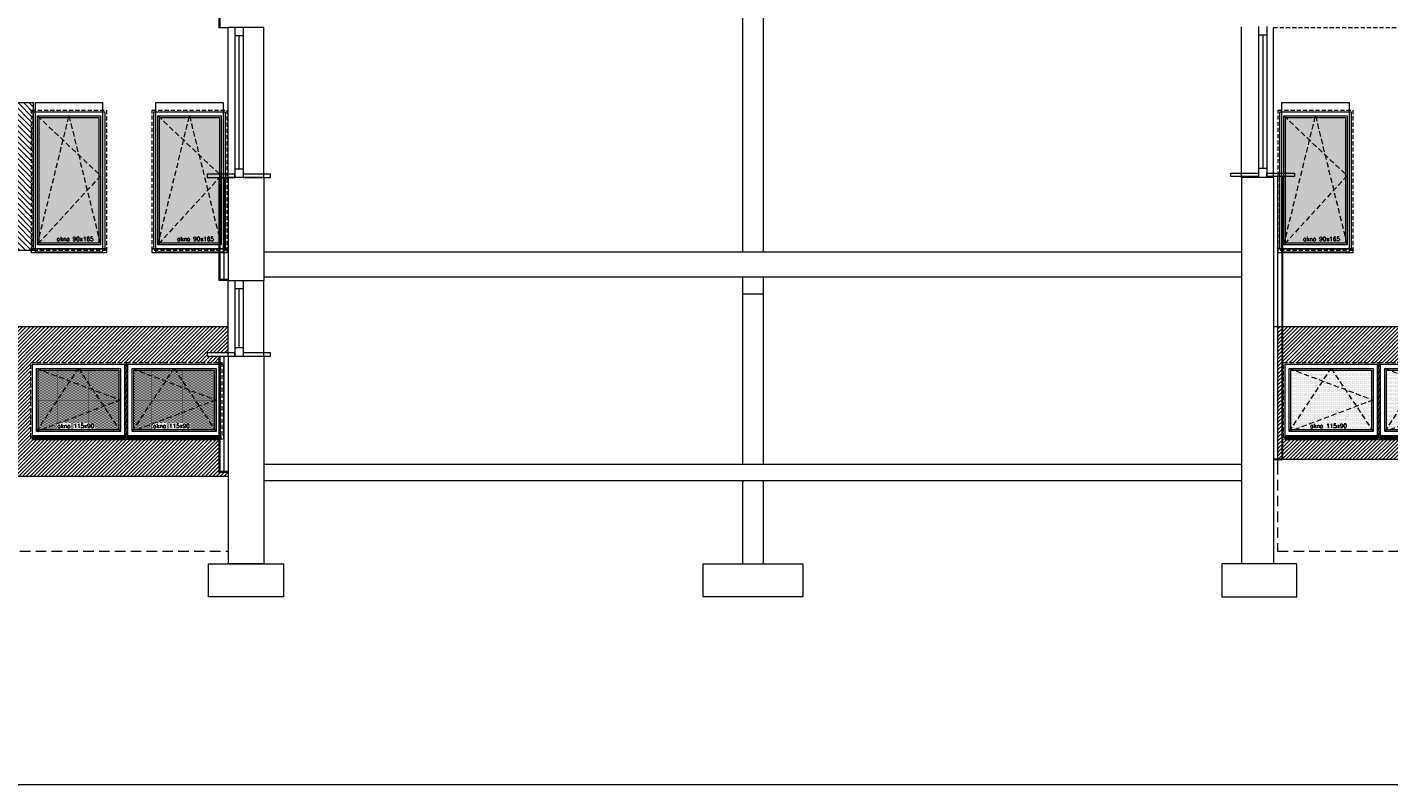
# Model space of a CAD drawing. Header units: millimetres. Extents: x -82287 to 177822, y -399756 to 0.
# Tile 26 of 228: x 56563 to 58201, y -238812 to -237901. Entities that reach past the tile are written whole.
import ezdxf
from ezdxf.enums import TextEntityAlignment as Align

# ---------------------------------------------------------------- set-up
doc = ezdxf.new("R2010")
doc.units = ezdxf.units.MM
doc.header["$MEASUREMENT"] = 0
for name, pattern in [('SUŁOSZOWA - PB 21 03$0$CACHE', [9.525, 6.35, -3.175]), ('SUŁOSZOWA - PB 21 03$0$CARKOVANA', [7.5, 5, -2.5]), ('SUŁOSZOWA - PB 21 03$0$HIDDEN', [9.525, 6.35, -3.175])]:
    doc.linetypes.add(name, pattern=pattern)
doc.layers.add('FL_XREF', color=252, linetype='Continuous')
for name, color, linetype, lineweight in [('SUŁOSZOWA - PB 21 03$0$! opisy okien elewacja', 251, 'Continuous', 0), ('SUŁOSZOWA - PB 21 03$0$!! 0_ Istn-okna', 251, 'Continuous', 0), ('SUŁOSZOWA - PB 21 03$0$!! 0_ Istn-sciany', 251, 'Continuous', 0), ('SUŁOSZOWA - PB 21 03$0$!! 0_ WIDOK ELEWACJA', 251, 'Continuous', 0), ('SUŁOSZOWA - PB 21 03$0$!! 0_Istn-cienka', 251, 'Continuous', 0), ('SUŁOSZOWA - PB 21 03$0$!! 0_Opis_pom', 251, 'Continuous', 0), ('SUŁOSZOWA - PB 21 03$0$!! 1_ tynk zewn  - nowy', 251, 'Continuous', 0), ('SUŁOSZOWA - PB 21 03$0$!! 1_ELEWACJA KOLOR', 251, 'Continuous', 0), ('SUŁOSZOWA - PB 21 03$0$!! 1_Hatch dach', 251, 'Continuous', 0), ('SUŁOSZOWA - PB 21 03$0$!! 1_OPIS POM NOWE', 251, 'Continuous', 0), ('SUŁOSZOWA - PB 21 03$0$!! 1_Wyburzenia', 251, 'SUŁOSZOWA - PB 21 03$0$CARKOVANA', 0), ('SUŁOSZOWA - PB 21 03$0$!! 2_ remont Ocieplenie', 251, 'SUŁOSZOWA - PB 21 03$0$ZIGZAG', 0), ('SUŁOSZOWA - PB 21 03$0$!! 2_ELEWACJA COKÓŁ', 251, 'Continuous', 0), ('SUŁOSZOWA - PB 21 03$0$!! 2_NOWE OKNA WIDOk - remont', 251, 'Continuous', 0), ('SUŁOSZOWA - PB 21 03$0$!! 2_TYNK OBRYS', 251, 'Continuous', 0)]:
    doc.layers.add(name, color=color, linetype=linetype, lineweight=lineweight)
doc.styles.add('SUŁOSZOWA - PB 21 03$0$ARIAL', font='tahoma.ttf')
doc.styles.add('SUŁOSZOWA - PB 21 03$0$TXT', font='simplex.shx')
doc.linetypes.add('SUŁOSZOWA - PB 21 03$0$ZIGZAG', pattern='A,0.00254,-5.08,[131,ltypeshp.shx,S=5.08,R=0,X=-5.08,Y=0],-10.16,[131,ltypeshp.shx,S=5.08,R=180,X=5.08,Y=0],-5.08', length=20.32254)
pattern_1 = [(45, (-4038.4983, -36130.5186), (-2.24506403, 2.24506403), [])]

# ---------------------------------------------------------------- blocks, each defined once
blk = doc.blocks.new('SUŁOSZOWA - PB 21 03$0$okno 90x180')
at = {"layer": 'SUŁOSZOWA - PB 21 03$0$!! 1_Hatch dach', "true_color": 0x575757}
h = blk.add_hatch(dxfattribs=at)
h.set_pattern_fill('DOTS', color=251)
h.set_pattern_definition([(0, (-9632.3096, -11392.1331), (0.79375, 1.5875), [0, -1.5875])])
h.paths.add_polyline_path([(9, -20), (81, -20), (81, -171), (9, -171)])
at = {"layer": 'SUŁOSZOWA - PB 21 03$0$!! 0_ Istn-okna', "linetype": 'SUŁOSZOWA - PB 21 03$0$CARKOVANA', "lineweight": 5}
blk.add_lwpolyline([(0, -11), (90, -11), (90, -180), (0, -180)], close=True, dxfattribs=at)
at = {"layer": 'SUŁOSZOWA - PB 21 03$0$!! 0_ Istn-okna'}
for points in [[(2, -13), (88, -13), (88, -178), (2, -178)], [(7, -18), (83, -18), (83, -173), (7, -173)], [(9, -20), (81, -20), (81, -171), (9, -171)], [(0, -178), (90, -178), (90, -183), (0, -183)]]:
    blk.add_lwpolyline(points, close=True, dxfattribs=at)
at = {"layer": 'SUŁOSZOWA - PB 21 03$0$!! 1_Hatch dach', "color": 251, "linetype": 'SUŁOSZOWA - PB 21 03$0$CACHE', "true_color": 0x575757}
for points in [[(7, -173), (45, -18), (83, -173)], [(7, -18), (83, -90), (7, -173)]]:
    blk.add_lwpolyline(points, dxfattribs=at)
at = {"insert": (30.1, -163.6), "char_height": 5, "attachment_point": 1, "style": 'SUŁOSZOWA - PB 21 03$0$TXT'}
blk.add_mtext_dynamic_manual_height_columns('okno 90x165', width=52.63, gutter_width=75, heights=[0], dxfattribs=at)
blk = doc.blocks.new('SUŁOSZOWA - PB 21 03$0$okno 115x115')
at = {"layer": 'SUŁOSZOWA - PB 21 03$0$!! 1_Hatch dach', "true_color": 0x575757}
h = blk.add_hatch(dxfattribs=at)
h.set_pattern_fill('DOTS', color=251, angle=360)
h.set_pattern_definition([(360, (-21873.4686, 1906.5186), (0.79375, 1.5875), [0, -1.5875])])
h.paths.add_polyline_path([(-12257.2, 13266.7), (-12160.2, 13266.7), (-12160.2, 13194.7), (-12257.2, 13194.7)])
h = blk.add_hatch(dxfattribs=at)
h.set_pattern_fill('ANSI31', color=251, scale=0.2, angle=360)
h.set_pattern_definition([(45, (0, 0), (-0.449012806, 0.449012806), [])])
h.paths.add_polyline_path([(-12264.2, 13187.7), (-12153.2, 13187.7), (-12153.2, 13182.7), (-12264.2, 13182.7)])
at = {"layer": 'SUŁOSZOWA - PB 21 03$0$!! 0_ Istn-okna', "linetype": 'SUŁOSZOWA - PB 21 03$0$CARKOVANA', "lineweight": 5}
blk.add_lwpolyline([(-12266.2, 13275.7), (-12151.2, 13275.7), (-12151.2, 13185.7), (-12266.2, 13185.7)], close=True, dxfattribs=at)
at = {"layer": 'SUŁOSZOWA - PB 21 03$0$!! 0_ Istn-okna'}
for points in [[(-12264.2, 13273.7), (-12153.2, 13273.7), (-12153.2, 13187.7), (-12264.2, 13187.7)], [(-12259.2, 13268.7), (-12158.2, 13268.7), (-12158.2, 13192.7), (-12259.2, 13192.7)], [(-12257.2, 13266.7), (-12160.2, 13266.7), (-12160.2, 13194.7), (-12257.2, 13194.7)], [(-12264.2, 13187.7), (-12153.2, 13187.7), (-12153.2, 13182.7), (-12264.2, 13182.7)]]:
    blk.add_lwpolyline(points, close=True, dxfattribs=at)
at = {"layer": 'SUŁOSZOWA - PB 21 03$0$!! 1_Hatch dach', "color": 251, "linetype": 'SUŁOSZOWA - PB 21 03$0$CACHE', "true_color": 0x575757}
for points in [[(-12259.2, 13192.7), (-12208.7, 13268.7), (-12158.2, 13192.7)], [(-12259.2, 13268.7), (-12158.2, 13230.7), (-12259.2, 13192.7)]]:
    blk.add_lwpolyline(points, dxfattribs=at)
at = {"insert": (-12234.1, 13202.1), "char_height": 5, "attachment_point": 1, "style": 'SUŁOSZOWA - PB 21 03$0$TXT'}
blk.add_mtext_dynamic_manual_height_columns('okno 115x90', width=52.63, gutter_width=75, heights=[0], dxfattribs=at)
blk = doc.blocks.new('SUŁOSZOWA - PB 21 03')
at = {"layer": 'SUŁOSZOWA - PB 21 03$0$!! 1_ELEWACJA KOLOR', "true_color": 0xa78758}
h = blk.add_hatch(dxfattribs=at)
h.set_pattern_fill('ANSI31', color=45, scale=1.5, angle=-90)
h.set_pattern_definition([(315, (5069.515, -450), (3.36759605, 3.36759605), [])])
h.paths.add_polyline_path([(56438.56903, -238044.26576), (56507.56903, -238044.26576), (56507.56903, -238222.26576), (56438.56903, -238222.26576)])
at = {"layer": 'SUŁOSZOWA - PB 21 03$0$!! 2_ELEWACJA COKÓŁ'}
h = blk.add_hatch(dxfattribs=at)
h.set_pattern_fill('ANSI31', color=250)
h.set_pattern_definition(pattern_1)
h.paths.add_polyline_path([(56742.06903, -238314.26576), (54963.06903, -238314.26576), (54963.06903, -238494.26576), (56742.06903, -238494.26576), (56742.06903, -238489.26576), (56731.06903, -238489.26576), (56731.06903, -238449.26576), (56504.57562, -238449.26576), (56504.57562, -238357.26576), (56619.57562, -238357.26576), (56731.06903, -238357.26576), (56731.06903, -238349.26576), (56716.92188, -238349.26576), (56716.92188, -238345.35054), (56742.06903, -238345.35054)])
h.paths.add_polyline_path([(55719.57562, -238357.26576), (55836.57562, -238357.26576), (55836.57562, -238449.26576), (55604.57562, -238449.26576), (55604.57562, -238357.26576)], flags=16)
h.paths.add_polyline_path([(55717.57562, -238359.26576), (55717.57562, -238445.26576), (55606.57562, -238445.26576), (55606.57562, -238359.26576)], flags=0)
h.paths.add_polyline_path([(55712.57562, -238364.26576), (55712.57562, -238440.26576), (55611.57562, -238440.26576), (55611.57562, -238364.26576)], flags=0)
h.paths.add_polyline_path([(55662.07562, -238364.26576), (55663.40457, -238366.26576), (55710.57562, -238366.26576), (55710.57562, -238401.51328), (55712.57562, -238402.26576), (55710.57562, -238403.01823), (55710.57562, -238437.25586), (55711.24668, -238438.26576), (55616.89141, -238438.26576), (55611.57562, -238440.26576), (55613.57562, -238437.25586), (55613.57562, -238365.01823), (55616.89141, -238366.26576), (55660.74668, -238366.26576)], flags=0)
h.paths.add_polyline_path([(55721.57562, -238359.26576), (55832.57562, -238359.26576), (55832.57562, -238445.26576), (55721.57562, -238445.26576)], flags=0)
h.paths.add_polyline_path([(55726.57562, -238364.26576), (55827.57562, -238364.26576), (55827.57562, -238440.26576), (55726.57562, -238440.26576)], flags=0)
h.paths.add_polyline_path([(55731.89141, -238366.26576), (55775.74668, -238366.26576), (55777.07562, -238364.26576), (55778.40457, -238366.26576), (55825.57562, -238366.26576), (55825.57562, -238401.51328), (55827.57562, -238402.26576), (55825.57562, -238403.01823), (55825.57562, -238437.25586), (55826.24668, -238438.26576), (55731.89141, -238438.26576), (55726.57562, -238440.26576), (55728.57562, -238437.25586), (55728.57562, -238365.01823)], flags=0)
h.paths.add_polyline_path([(55536.57562, -238449.26576), (55304.57562, -238449.26576), (55304.57562, -238357.26576), (55419.57562, -238357.26576), (55536.57562, -238357.26576)], flags=16)
h.paths.add_polyline_path([(55532.57562, -238359.26576), (55532.57562, -238445.26576), (55421.57562, -238445.26576), (55421.57562, -238359.26576)], flags=0)
h.paths.add_polyline_path([(55527.57562, -238364.26576), (55527.57562, -238440.26576), (55426.57562, -238440.26576), (55426.57562, -238364.26576)], flags=0)
h.paths.add_polyline_path([(55525.57562, -238366.26576), (55525.57562, -238401.51328), (55527.57562, -238402.26576), (55525.57562, -238403.01823), (55525.57562, -238437.25586), (55526.24668, -238438.26576), (55431.89141, -238438.26576), (55426.57562, -238440.26576), (55428.57562, -238437.25586), (55428.57562, -238365.01823), (55431.89141, -238366.26576), (55475.74668, -238366.26576), (55477.07562, -238364.26576), (55478.40457, -238366.26576)], flags=0)
h.paths.add_polyline_path([(55417.57562, -238359.26576), (55417.57562, -238445.26576), (55306.57562, -238445.26576), (55306.57562, -238359.26576)], flags=0)
h.paths.add_polyline_path([(55412.57562, -238364.26576), (55412.57562, -238440.26576), (55311.57562, -238440.26576), (55311.57562, -238364.26576)], flags=0)
h.paths.add_polyline_path([(55904.57562, -238357.26576), (56019.57562, -238357.26576), (56136.57562, -238357.26576), (56136.57562, -238449.26576), (55904.57562, -238449.26576)], flags=16)
h.paths.add_polyline_path([(55410.57562, -238366.26576), (55410.57562, -238401.51328), (55412.57562, -238402.26576), (55410.57562, -238403.01823), (55410.57562, -238437.25586), (55411.24668, -238438.26576), (55316.89141, -238438.26576), (55311.57562, -238440.26576), (55313.57562, -238437.25586), (55313.57562, -238365.01823), (55316.89141, -238366.26576), (55360.74668, -238366.26576), (55362.07562, -238364.26576), (55363.40457, -238366.26576)], flags=0)
h.paths.add_polyline_path([(55906.57562, -238359.26576), (56017.57562, -238359.26576), (56017.57562, -238445.26576), (55906.57562, -238445.26576)], flags=0)
h.paths.add_polyline_path([(55911.57562, -238364.26576), (56012.57562, -238364.26576), (56012.57562, -238440.26576), (55911.57562, -238440.26576)], flags=0)
h.paths.add_polyline_path([(55913.57562, -238365.01823), (55916.89141, -238366.26576), (55960.74668, -238366.26576), (55962.07562, -238364.26576), (55963.40457, -238366.26576), (56010.57562, -238366.26576), (56010.57562, -238401.51328), (56012.57562, -238402.26576), (56010.57562, -238403.01823), (56010.57562, -238437.25586), (56011.24668, -238438.26576), (55916.89141, -238438.26576), (55911.57562, -238440.26576), (55913.57562, -238437.25586)], flags=0)
h.paths.add_polyline_path([(56021.57562, -238359.26576), (56132.57562, -238359.26576), (56132.57562, -238445.26576), (56021.57562, -238445.26576)], flags=0)
h.paths.add_polyline_path([(56026.57562, -238364.26576), (56127.57562, -238364.26576), (56127.57562, -238440.26576), (56026.57562, -238440.26576)], flags=0)
h.paths.add_polyline_path([(56028.57562, -238365.01823), (56031.89141, -238366.26576), (56075.74668, -238366.26576), (56077.07562, -238364.26576), (56078.40457, -238366.26576), (56125.57562, -238366.26576), (56125.57562, -238401.51328), (56127.57562, -238402.26576), (56125.57562, -238403.01823), (56125.57562, -238437.25586), (56126.24668, -238438.26576), (56031.89141, -238438.26576), (56026.57562, -238440.26576), (56028.57562, -238437.25586)], flags=0)
h.paths.add_polyline_path([(55236.57562, -238449.26576), (55004.57562, -238449.26576), (55004.57562, -238357.26576), (55119.57562, -238357.26576), (55236.57562, -238357.26576)], flags=16)
h.paths.add_polyline_path([(55232.57562, -238359.26576), (55232.57562, -238445.26576), (55121.57562, -238445.26576), (55121.57562, -238359.26576)], flags=0)
h.paths.add_polyline_path([(55227.57562, -238364.26576), (55227.57562, -238440.26576), (55126.57562, -238440.26576), (55126.57562, -238364.26576)], flags=0)
h.paths.add_polyline_path([(55225.57562, -238366.26576), (55225.57562, -238401.51328), (55227.57562, -238402.26576), (55225.57562, -238403.01823), (55225.57562, -238437.25586), (55226.24668, -238438.26576), (55131.89141, -238438.26576), (55126.57562, -238440.26576), (55128.57562, -238437.25586), (55128.57562, -238365.01823), (55131.89141, -238366.26576), (55175.74668, -238366.26576), (55177.07562, -238364.26576), (55178.40457, -238366.26576)], flags=0)
h.paths.add_polyline_path([(55117.57562, -238359.26576), (55117.57562, -238445.26576), (55006.57562, -238445.26576), (55006.57562, -238359.26576)], flags=0)
h.paths.add_polyline_path([(55112.57562, -238364.26576), (55112.57562, -238440.26576), (55011.57562, -238440.26576), (55011.57562, -238364.26576)], flags=0)
h.paths.add_polyline_path([(56204.57562, -238357.26576), (56319.57562, -238357.26576), (56436.57562, -238357.26576), (56436.57562, -238449.26576), (56204.57562, -238449.26576)], flags=16)
h.paths.add_polyline_path([(55110.57562, -238366.26576), (55110.57562, -238401.51328), (55112.57562, -238402.26576), (55110.57562, -238403.01823), (55110.57562, -238437.25586), (55111.24668, -238438.26576), (55016.89141, -238438.26576), (55011.57562, -238440.26576), (55013.57562, -238437.25586), (55013.57562, -238365.01823), (55016.89141, -238366.26576), (55060.74668, -238366.26576), (55062.07562, -238364.26576), (55063.40457, -238366.26576)], flags=0)
h.paths.add_polyline_path([(56206.57562, -238359.26576), (56317.57562, -238359.26576), (56317.57562, -238445.26576), (56206.57562, -238445.26576)], flags=0)
h.paths.add_polyline_path([(56211.57562, -238364.26576), (56312.57562, -238364.26576), (56312.57562, -238440.26576), (56211.57562, -238440.26576)], flags=0)
h.paths.add_polyline_path([(56213.57562, -238365.01823), (56216.89141, -238366.26576), (56260.74668, -238366.26576), (56262.07562, -238364.26576), (56263.40457, -238366.26576), (56310.57562, -238366.26576), (56310.57562, -238401.51328), (56312.57562, -238402.26576), (56310.57562, -238403.01823), (56310.57562, -238437.25586), (56311.24668, -238438.26576), (56216.89141, -238438.26576), (56211.57562, -238440.26576), (56213.57562, -238437.25586)], flags=0)
h.paths.add_polyline_path([(56321.57562, -238359.26576), (56432.57562, -238359.26576), (56432.57562, -238445.26576), (56321.57562, -238445.26576)], flags=0)
h.paths.add_polyline_path([(56326.57562, -238364.26576), (56427.57562, -238364.26576), (56427.57562, -238440.26576), (56326.57562, -238440.26576)], flags=0)
h.paths.add_polyline_path([(56328.57562, -238365.01823), (56331.89141, -238366.26576), (56375.74668, -238366.26576), (56377.07562, -238364.26576), (56378.40457, -238366.26576), (56425.57562, -238366.26576), (56425.57562, -238401.51328), (56427.57562, -238402.26576), (56425.57562, -238403.01823), (56425.57562, -238437.25586), (56426.24668, -238438.26576), (56331.89141, -238438.26576), (56326.57562, -238440.26576), (56328.57562, -238437.25586)], flags=0)
h.paths.add_polyline_path([(56350.40337, -238437.10613), (56399.57004, -238437.10613), (56399.57004, -238429.60613), (56350.40337, -238429.60613)], flags=8)
h.paths.add_polyline_path([(56235.40337, -238437.10613), (56284.57004, -238437.10613), (56284.57004, -238429.60613), (56235.40337, -238429.60613)], flags=8)
h.paths.add_polyline_path([(56050.40337, -238437.10613), (56099.57004, -238437.10613), (56099.57004, -238429.60613), (56050.40337, -238429.60613)], flags=8)
h.paths.add_polyline_path([(55935.40337, -238437.10613), (55984.57004, -238437.10613), (55984.57004, -238429.60613), (55935.40337, -238429.60613)], flags=8)
h.paths.add_polyline_path([(55750.40337, -238437.10613), (55799.57004, -238437.10613), (55799.57004, -238429.60613), (55750.40337, -238429.60613)], flags=8)
h.paths.add_polyline_path([(55635.40337, -238437.10613), (55684.57004, -238437.10613), (55684.57004, -238429.60613), (55635.40337, -238429.60613)], flags=8)
h.paths.add_polyline_path([(55450.40337, -238437.10613), (55499.57004, -238437.10613), (55499.57004, -238429.60613), (55450.40337, -238429.60613)], flags=8)
h.paths.add_polyline_path([(55335.40337, -238437.10613), (55384.57004, -238437.10613), (55384.57004, -238429.60613), (55335.40337, -238429.60613)], flags=8)
h.paths.add_polyline_path([(55150.40337, -238437.10613), (55199.57004, -238437.10613), (55199.57004, -238429.60613), (55150.40337, -238429.60613)], flags=8)
h.paths.add_polyline_path([(55035.40337, -238437.10613), (55084.57004, -238437.10613), (55084.57004, -238429.60613), (55035.40337, -238429.60613)], flags=8)
h = blk.add_hatch(dxfattribs=at)
h.set_pattern_fill('ANSI31', color=250)
h.set_pattern_definition(pattern_1)
h.paths.add_polyline_path([(59805.06903, -238314.26576), (58005.06903, -238314.26576), (58005.06903, -238473.84785), (59805.06903, -238473.84785)])
h.paths.add_polyline_path([(59212.06903, -238357.26576), (59327.06903, -238357.26576), (59444.06903, -238357.26576), (59444.06903, -238449.26576), (59212.06903, -238449.26576)], flags=16)
h.paths.add_polyline_path([(59214.06903, -238359.26576), (59325.06903, -238359.26576), (59325.06903, -238445.26576), (59214.06903, -238445.26576)], flags=0)
h.paths.add_polyline_path([(59219.06903, -238364.26576), (59320.06903, -238364.26576), (59320.06903, -238440.26576), (59219.06903, -238440.26576)], flags=0)
h.paths.add_polyline_path([(59224.38482, -238366.26576), (59268.24008, -238366.26576), (59269.56903, -238364.26576), (59270.89798, -238366.26576), (59318.06903, -238366.26576), (59318.06903, -238401.51328), (59320.06903, -238402.26576), (59318.06903, -238403.01823), (59318.06903, -238437.25586), (59318.74008, -238438.26576), (59224.38482, -238438.26576), (59219.06903, -238440.26576), (59221.06903, -238437.25586), (59221.06903, -238365.01823)], flags=0)
h.paths.add_polyline_path([(59144.06903, -238449.26576), (58912.06903, -238449.26576), (58912.06903, -238357.26576), (59027.06903, -238357.26576), (59144.06903, -238357.26576)], flags=16)
h.paths.add_polyline_path([(59140.06903, -238359.26576), (59140.06903, -238445.26576), (59029.06903, -238445.26576), (59029.06903, -238359.26576)], flags=0)
h.paths.add_polyline_path([(59135.06903, -238364.26576), (59135.06903, -238440.26576), (59034.06903, -238440.26576), (59034.06903, -238364.26576)], flags=0)
h.paths.add_polyline_path([(59133.06903, -238366.26576), (59133.06903, -238401.51328), (59135.06903, -238402.26576), (59133.06903, -238403.01823), (59133.06903, -238437.25586), (59133.74008, -238438.26576), (59039.38482, -238438.26576), (59034.06903, -238440.26576), (59036.06903, -238437.25586), (59036.06903, -238365.01823), (59039.38482, -238366.26576), (59083.24008, -238366.26576), (59084.56903, -238364.26576), (59085.89798, -238366.26576)], flags=0)
h.paths.add_polyline_path([(59329.06903, -238359.26576), (59440.06903, -238359.26576), (59440.06903, -238445.26576), (59329.06903, -238445.26576)], flags=0)
h.paths.add_polyline_path([(59334.06903, -238364.26576), (59435.06903, -238364.26576), (59435.06903, -238440.26576), (59334.06903, -238440.26576)], flags=0)
h.paths.add_polyline_path([(59339.38482, -238366.26576), (59383.24008, -238366.26576), (59384.56903, -238364.26576), (59385.89798, -238366.26576), (59433.06903, -238366.26576), (59433.06903, -238401.51328), (59435.06903, -238402.26576), (59433.06903, -238403.01823), (59433.06903, -238437.25586), (59433.74008, -238438.26576), (59339.38482, -238438.26576), (59334.06903, -238440.26576), (59336.06903, -238437.25586), (59336.06903, -238365.01823)], flags=0)
h.paths.add_polyline_path([(59025.06903, -238359.26576), (59025.06903, -238445.26576), (58914.06903, -238445.26576), (58914.06903, -238359.26576)], flags=0)
h.paths.add_polyline_path([(59020.06903, -238364.26576), (59020.06903, -238440.26576), (58919.06903, -238440.26576), (58919.06903, -238364.26576)], flags=0)
h.paths.add_polyline_path([(59018.06903, -238366.26576), (59018.06903, -238401.51328), (59020.06903, -238402.26576), (59018.06903, -238403.01823), (59018.06903, -238437.25586), (59018.74008, -238438.26576), (58924.38482, -238438.26576), (58919.06903, -238440.26576), (58921.06903, -238437.25586), (58921.06903, -238365.01823), (58924.38482, -238366.26576), (58968.24008, -238366.26576), (58969.56903, -238364.26576), (58970.89798, -238366.26576)], flags=0)
h.paths.add_polyline_path([(59512.06903, -238357.26576), (59627.06903, -238357.26576), (59744.06903, -238357.26576), (59744.06903, -238449.26576), (59512.06903, -238449.26576)], flags=16)
h.paths.add_polyline_path([(59514.06903, -238359.26576), (59625.06903, -238359.26576), (59625.06903, -238445.26576), (59514.06903, -238445.26576)], flags=0)
h.paths.add_polyline_path([(59519.06903, -238364.26576), (59620.06903, -238364.26576), (59620.06903, -238440.26576), (59519.06903, -238440.26576)], flags=0)
h.paths.add_polyline_path([(59521.06903, -238365.01823), (59524.38482, -238366.26576), (59568.24008, -238366.26576), (59569.56903, -238364.26576), (59570.89798, -238366.26576), (59618.06903, -238366.26576), (59618.06903, -238401.51328), (59620.06903, -238402.26576), (59618.06903, -238403.01823), (59618.06903, -238437.25586), (59618.74008, -238438.26576), (59524.38482, -238438.26576), (59519.06903, -238440.26576), (59521.06903, -238437.25586)], flags=0)
h.paths.add_polyline_path([(58844.06903, -238449.26576), (58612.06903, -238449.26576), (58612.06903, -238357.26576), (58727.06903, -238357.26576), (58844.06903, -238357.26576)], flags=16)
h.paths.add_polyline_path([(58840.06903, -238359.26576), (58840.06903, -238445.26576), (58729.06903, -238445.26576), (58729.06903, -238359.26576)], flags=0)
h.paths.add_polyline_path([(58835.06903, -238364.26576), (58835.06903, -238440.26576), (58734.06903, -238440.26576), (58734.06903, -238364.26576)], flags=0)
h.paths.add_polyline_path([(58833.06903, -238366.26576), (58833.06903, -238401.51328), (58835.06903, -238402.26576), (58833.06903, -238403.01823), (58833.06903, -238437.25586), (58833.74008, -238438.26576), (58739.38482, -238438.26576), (58734.06903, -238440.26576), (58736.06903, -238437.25586), (58736.06903, -238365.01823), (58739.38482, -238366.26576), (58783.24008, -238366.26576), (58784.56903, -238364.26576), (58785.89798, -238366.26576)], flags=0)
h.paths.add_polyline_path([(59629.06903, -238359.26576), (59740.06903, -238359.26576), (59740.06903, -238445.26576), (59629.06903, -238445.26576)], flags=0)
h.paths.add_polyline_path([(59634.06903, -238364.26576), (59735.06903, -238364.26576), (59735.06903, -238440.26576), (59634.06903, -238440.26576)], flags=0)
h.paths.add_polyline_path([(59636.06903, -238365.01823), (59639.38482, -238366.26576), (59683.24008, -238366.26576), (59684.56903, -238364.26576), (59685.89798, -238366.26576), (59733.06903, -238366.26576), (59733.06903, -238401.51328), (59735.06903, -238402.26576), (59733.06903, -238403.01823), (59733.06903, -238437.25586), (59733.74008, -238438.26576), (59639.38482, -238438.26576), (59634.06903, -238440.26576), (59636.06903, -238437.25586)], flags=0)
h.paths.add_polyline_path([(58725.06903, -238359.26576), (58725.06903, -238445.26576), (58614.06903, -238445.26576), (58614.06903, -238359.26576)], flags=0)
h.paths.add_polyline_path([(58720.06903, -238364.26576), (58720.06903, -238440.26576), (58619.06903, -238440.26576), (58619.06903, -238364.26576)], flags=0)
h.paths.add_polyline_path([(58718.06903, -238366.26576), (58718.06903, -238401.51328), (58720.06903, -238402.26576), (58718.06903, -238403.01823), (58718.06903, -238437.25586), (58718.74008, -238438.26576), (58624.38482, -238438.26576), (58619.06903, -238440.26576), (58621.06903, -238437.25586), (58621.06903, -238365.01823), (58624.38482, -238366.26576), (58668.24008, -238366.26576), (58669.56903, -238364.26576), (58670.89798, -238366.26576)], flags=0)
h.paths.add_polyline_path([(58544.06903, -238449.26576), (58312.06903, -238449.26576), (58312.06903, -238357.26576), (58427.06903, -238357.26576), (58544.06903, -238357.26576)], flags=16)
h.paths.add_polyline_path([(58540.06903, -238359.26576), (58540.06903, -238445.26576), (58429.06903, -238445.26576), (58429.06903, -238359.26576)], flags=0)
h.paths.add_polyline_path([(58535.06903, -238364.26576), (58535.06903, -238440.26576), (58434.06903, -238440.26576), (58434.06903, -238364.26576)], flags=0)
h.paths.add_polyline_path([(58533.06903, -238366.26576), (58533.06903, -238401.51328), (58535.06903, -238402.26576), (58533.06903, -238403.01823), (58533.06903, -238437.25586), (58533.74008, -238438.26576), (58439.38482, -238438.26576), (58434.06903, -238440.26576), (58436.06903, -238437.25586), (58436.06903, -238365.01823), (58439.38482, -238366.26576), (58483.24008, -238366.26576), (58484.56903, -238364.26576), (58485.89798, -238366.26576)], flags=0)
h.paths.add_polyline_path([(58425.06903, -238359.26576), (58425.06903, -238445.26576), (58314.06903, -238445.26576), (58314.06903, -238359.26576)], flags=0)
h.paths.add_polyline_path([(58420.06903, -238364.26576), (58420.06903, -238440.26576), (58319.06903, -238440.26576), (58319.06903, -238364.26576)], flags=0)
h.paths.add_polyline_path([(58420.06903, -238402.26576), (58418.06903, -238403.01823), (58418.06903, -238437.25586), (58418.74008, -238438.26576), (58324.38482, -238438.26576), (58319.06903, -238440.26576), (58321.06903, -238437.25586), (58321.06903, -238365.01823), (58324.38482, -238366.26576), (58368.24008, -238366.26576), (58369.56903, -238364.26576), (58370.89798, -238366.26576), (58418.06903, -238366.26576), (58418.06903, -238401.51328)], flags=0)
h.paths.add_polyline_path([(58244.06903, -238449.26576), (58012.06903, -238449.26576), (58012.06903, -238357.26576), (58127.06903, -238357.26576), (58244.06903, -238357.26576)], flags=16)
h.paths.add_polyline_path([(58240.06903, -238359.26576), (58240.06903, -238445.26576), (58129.06903, -238445.26576), (58129.06903, -238359.26576)], flags=0)
h.paths.add_polyline_path([(58235.06903, -238364.26576), (58235.06903, -238440.26576), (58134.06903, -238440.26576), (58134.06903, -238364.26576)], flags=0)
h.paths.add_polyline_path([(58235.06903, -238402.26576), (58233.06903, -238403.01823), (58233.06903, -238437.25586), (58233.74008, -238438.26576), (58139.38482, -238438.26576), (58134.06903, -238440.26576), (58136.06903, -238437.25586), (58136.06903, -238365.01823), (58139.38482, -238366.26576), (58183.24008, -238366.26576), (58184.56903, -238364.26576), (58185.89798, -238366.26576), (58233.06903, -238366.26576), (58233.06903, -238401.51328)], flags=0)
h.paths.add_polyline_path([(58125.06903, -238359.26576), (58125.06903, -238445.26576), (58014.06903, -238445.26576), (58014.06903, -238359.26576)], flags=0)
h.paths.add_polyline_path([(58120.06903, -238364.26576), (58120.06903, -238440.26576), (58019.06903, -238440.26576), (58019.06903, -238364.26576)], flags=0)
h.paths.add_polyline_path([(58120.06903, -238402.26576), (58118.06903, -238403.01823), (58118.06903, -238437.25586), (58118.74008, -238438.26576), (58024.38482, -238438.26576), (58019.06903, -238440.26576), (58021.06903, -238437.25586), (58021.06903, -238365.01823), (58024.38482, -238366.26576), (58068.24008, -238366.26576), (58069.56903, -238364.26576), (58070.89798, -238366.26576), (58118.06903, -238366.26576), (58118.06903, -238401.51328)], flags=0)
h.paths.add_polyline_path([(59657.89678, -238437.10613), (59707.06345, -238437.10613), (59707.06345, -238429.60613), (59657.89678, -238429.60613)], flags=8)
h.paths.add_polyline_path([(59542.89678, -238437.10613), (59592.06345, -238437.10613), (59592.06345, -238429.60613), (59542.89678, -238429.60613)], flags=8)
h.paths.add_polyline_path([(59357.89678, -238437.10613), (59407.06345, -238437.10613), (59407.06345, -238429.60613), (59357.89678, -238429.60613)], flags=8)
h.paths.add_polyline_path([(59242.89678, -238437.10613), (59292.06345, -238437.10613), (59292.06345, -238429.60613), (59242.89678, -238429.60613)], flags=8)
h.paths.add_polyline_path([(59057.89678, -238437.10613), (59107.06345, -238437.10613), (59107.06345, -238429.60613), (59057.89678, -238429.60613)], flags=8)
h.paths.add_polyline_path([(58942.89678, -238437.10613), (58992.06345, -238437.10613), (58992.06345, -238429.60613), (58942.89678, -238429.60613)], flags=8)
h.paths.add_polyline_path([(58757.89678, -238437.10613), (58807.06345, -238437.10613), (58807.06345, -238429.60613), (58757.89678, -238429.60613)], flags=8)
h.paths.add_polyline_path([(58642.89678, -238437.10613), (58692.06345, -238437.10613), (58692.06345, -238429.60613), (58642.89678, -238429.60613)], flags=8)
h.paths.add_polyline_path([(58457.89678, -238437.10613), (58507.06345, -238437.10613), (58507.06345, -238429.60613), (58457.89678, -238429.60613)], flags=8)
h.paths.add_polyline_path([(58342.89678, -238437.10613), (58392.06345, -238437.10613), (58392.06345, -238429.60613), (58342.89678, -238429.60613)], flags=8)
h.paths.add_polyline_path([(58157.89678, -238437.10613), (58207.06345, -238437.10613), (58207.06345, -238429.60613), (58157.89678, -238429.60613)], flags=8)
h.paths.add_polyline_path([(58042.89678, -238437.10613), (58092.06345, -238437.10613), (58092.06345, -238429.60613), (58042.89678, -238429.60613)], flags=8)
at = {"layer": 'SUŁOSZOWA - PB 21 03$0$! opisy okien elewacja'}
blk.add_lwpolyline([(53420.42771, -236737.82104), (60543.65378, -236737.82104), (60543.65378, -238865.24478), (53420.42771, -238865.24478)], close=True, dxfattribs=at)
at = {"layer": 'SUŁOSZOWA - PB 21 03$0$!! 0_ Istn-okna'}
for points in [[(56750.06903, -237953.88855), (56750.06903, -238134.26576)], [(56760.06903, -237953.88855), (56760.06903, -238134.26576)], [(57982.06903, -237952.88855), (57982.06903, -238133.26576)], [(57992.06903, -237952.88855), (57992.06903, -238133.26576)], [(56760.06903, -237963.88855), (56750.06903, -237963.88855)], [(56755.06903, -237963.88855), (56755.06903, -238124.26576)], [(57982.06903, -237962.88855), (57992.06903, -237962.88855)], [(57987.06903, -237962.88855), (57987.06903, -238123.26576)], [(56760.06903, -238124.26576), (56750.06903, -238124.26576)], [(57982.06903, -238123.26576), (57992.06903, -238123.26576)], [(56750.06903, -238258.26576), (56750.06903, -238349.26576)], [(56760.06903, -238268.26576), (56750.06903, -238268.26576)], [(56755.06903, -238268.26576), (56755.06903, -238339.26576)], [(56760.06903, -238258.26576), (56760.06903, -238349.26576)], [(56760.06903, -238339.26576), (56750.06903, -238339.26576)]]:
    blk.add_lwpolyline(points, dxfattribs=at)
for points in [[(56716.92188, -238134.26576), (56750.06903, -238134.26576), (56750.06903, -238130.35054), (56716.92188, -238130.35054)], [(56760.06903, -238134.26576), (56793.21618, -238134.26576), (56793.21618, -238130.35054), (56760.06903, -238130.35054)], [(57982.06903, -238133.26576), (57948.92188, -238133.26576), (57948.92188, -238129.35054), (57982.06903, -238129.35054)], [(58025.21618, -238133.26576), (57992.06903, -238133.26576), (57992.06903, -238129.35054), (58025.21618, -238129.35054)], [(56716.92188, -238349.26576), (56750.06903, -238349.26576), (56750.06903, -238345.35054), (56716.92188, -238345.35054)], [(56760.06903, -238349.26576), (56793.21618, -238349.26576), (56793.21618, -238345.35054), (56760.06903, -238345.35054)]]:
    blk.add_lwpolyline(points, close=True, dxfattribs=at)
at = {"layer": 'SUŁOSZOWA - PB 21 03$0$!! 0_ Istn-sciany'}
for points in [[(57361.06903, -237894.26576), (57361.06903, -238224.26576)], [(57386.06903, -237894.26576), (57386.06903, -238224.26576)], [(56785.06903, -237953.88855), (56742.06903, -237953.88855)], [(56742.06903, -238134.26576), (56742.06903, -238258.26576)], [(56785.06903, -238134.26576), (56742.06903, -238134.26576)], [(56785.06903, -238134.26576), (56742.06903, -238134.26576)], [(56785.06903, -238134.26576), (56785.06903, -238258.26576)], [(57961.56903, -238134.26576), (57961.56903, -238599.26576)], [(58000.06903, -238134.26576), (57961.56903, -238134.26576)], [(58000.06903, -238134.26576), (58000.06903, -238599.26576)], [(57961.56903, -238224.26576), (56786.06903, -238224.26576)], [(56742.06903, -238258.26576), (56785.06903, -238258.26576)], [(57961.56903, -238254.26576), (56786.06903, -238254.26576)], [(57361.06903, -238254.26576), (57361.06903, -238274.26576)], [(57386.06903, -238254.26576), (57386.06903, -238274.26576)], [(57361.06903, -238274.26576), (57386.06903, -238274.26576)], [(56742.06903, -238349.26576), (56785.06903, -238349.26576)], [(56742.06903, -238349.26576), (56742.06903, -238599.26576)], [(56742.06903, -238349.26576), (56785.06903, -238349.26576)], [(56785.06903, -238349.26576), (56785.06903, -238599.26576)], [(56785.06903, -238479.26576), (57961.56903, -238479.26576)], [(59954.93486, -238473.84785), (58000.06903, -238473.84785)], [(56742.06903, -238494.26576), (53667.06903, -238494.26576)], [(56785.06903, -238499.26576), (57961.56903, -238499.26576)], [(57361.06903, -238499.26576), (57361.06903, -238599.26576)], [(57386.06903, -238499.26576), (57386.06903, -238599.26576)], [(56785.06903, -238599.26576), (56742.06903, -238599.26576)], [(57361.06903, -238599.26576), (57386.06903, -238599.26576)]]:
    blk.add_lwpolyline(points, dxfattribs=at)
for points in [[(56718.56903, -238599.26576), (56808.56903, -238599.26576), (56808.56903, -238639.26576), (56718.56903, -238639.26576)], [(57313.56903, -238599.26576), (57433.56903, -238599.26576), (57433.56903, -238639.26576), (57313.56903, -238639.26576)], [(58028.06903, -238599.26576), (57938.06903, -238599.26576), (57938.06903, -238639.26576), (58028.06903, -238639.26576)]]:
    blk.add_lwpolyline(points, close=True, dxfattribs=at)
at = {"layer": 'SUŁOSZOWA - PB 21 03$0$!! 0_ WIDOK ELEWACJA'}
for points in [[(56742.06903, -238134.26576), (56742.06903, -237953.88855)], [(56785.06903, -238134.26576), (56785.06903, -237953.88855)], [(57961.56903, -238134.26576), (57961.56903, -237953.26576)], [(58000.06903, -238134.26576), (58000.06903, -237954.26576)], [(56742.06903, -238349.26576), (56742.06903, -238258.26576)], [(56785.06903, -238349.26576), (56785.06903, -238258.26576)], [(57361.06903, -238274.26576), (57361.06903, -238479.26576)], [(57386.06903, -238274.26576), (57386.06903, -238479.26576)], [(56742.06903, -238314.26576), (53667.06903, -238314.26576)], [(59810.06903, -238314.26576), (58000.06903, -238314.26576)], [(58005.06903, -238314.26576), (58005.06903, -238479.26576)]]:
    blk.add_lwpolyline(points, dxfattribs=at)
for points in [[(56510.06903, -238044.26576), (56591.06903, -238044.26576), (56591.06903, -238224.26576), (56510.06903, -238224.26576)], [(56655.06903, -238044.26576), (56736.06903, -238044.26576), (56736.06903, -238224.26576), (56655.06903, -238224.26576)], [(58010.06903, -238044.26576), (58091.06903, -238044.26576), (58091.06903, -238224.26576), (58010.06903, -238224.26576)], [(56736.57562, -238359.26576), (56736.57562, -238449.26576), (56506.57562, -238449.26576), (56506.57562, -238359.26576)], [(58244.06903, -238359.26576), (58244.06903, -238449.26576), (58014.06903, -238449.26576), (58014.06903, -238359.26576)]]:
    blk.add_lwpolyline(points, close=True, dxfattribs=at)
at = {"layer": 'SUŁOSZOWA - PB 21 03$0$!! 0_Istn-cienka', "linetype": 'SUŁOSZOWA - PB 21 03$0$HIDDEN', "ltscale": 2}
for points in [[(58005.06903, -238479.26576), (58005.06903, -238584.26576)], [(56742.06903, -238489.26576), (56742.06903, -238584.26576)], [(53672.06903, -238584.26576), (56742.06903, -238584.26576)], [(58005.06903, -238584.26576), (59805.06903, -238584.26576)]]:
    blk.add_lwpolyline(points, dxfattribs=at)
at = {"layer": 'SUŁOSZOWA - PB 21 03$0$!! 1_ tynk zewn  - nowy'}
for points in [[(56731.06903, -237878.61365), (56731.06903, -237954.26576)], [(56732.06903, -237878.61365), (56732.06903, -237954.26576)], [(56742.06903, -237954.26576), (56731.06903, -237954.26576)], [(56731.06903, -238134.26576), (56731.06903, -238258.26576)], [(56732.06903, -238134.26576), (56732.06903, -238258.26576)], [(58010.06903, -238133.26576), (58010.06903, -238473.84785)], [(58011.06903, -238133.26576), (58011.06903, -238473.84785)], [(56742.06903, -238257.26576), (56731.06903, -238257.26576)], [(56742.06903, -238257.26576), (56731.06903, -238257.26576)], [(56742.06903, -238258.26576), (56731.06903, -238258.26576)], [(56742.06903, -238258.26576), (56731.06903, -238258.26576)], [(56731.06903, -238349.26576), (56731.06903, -238489.26576)], [(56732.06903, -238349.26576), (56732.06903, -238489.26576)], [(58000.06903, -238472.84785), (58011.06903, -238472.84785)], [(58000.06903, -238472.84785), (58011.06903, -238472.84785)], [(58000.06903, -238473.84785), (58011.06903, -238473.84785)], [(58000.06903, -238473.84785), (58011.06903, -238473.84785)], [(56742.06903, -238488.26576), (56731.06903, -238488.26576)], [(56742.06903, -238489.26576), (56731.06903, -238489.26576)]]:
    blk.add_lwpolyline(points, dxfattribs=at)
at = {"layer": 'SUŁOSZOWA - PB 21 03$0$!! 1_Wyburzenia'}
blk.add_lwpolyline([(59805.06903, -237954.26576), (58000.06903, -237954.26576)], dxfattribs=at)
at = {"layer": 'SUŁOSZOWA - PB 21 03$0$!! 2_ remont Ocieplenie', "linetype": 'SUŁOSZOWA - PB 21 03$0$ZIGZAG', "ltscale": 0.75}
for points in [[(56737.06903, -238134.26576), (56737.06903, -238257.26576)], [(58005.06903, -238133.26576), (58005.06903, -238472.84785)], [(56737.06903, -238349.26576), (56737.06903, -238488.26576)]]:
    blk.add_lwpolyline(points, dxfattribs=at)
at = {"layer": 'SUŁOSZOWA - PB 21 03$0$!! 2_TYNK OBRYS'}
blk.add_lwpolyline([(56438.56903, -238044.26576), (56507.56903, -238044.26576), (56507.56903, -238222.26576), (56438.56903, -238222.26576)], close=True, dxfattribs=at)
at = {"layer": 'SUŁOSZOWA - PB 21 03$0$!! 2_NOWE OKNA WIDOk - remont'}
for name, p in [('SUŁOSZOWA - PB 21 03$0$okno 90x180', (56505.56903, -238042.26576)), ('SUŁOSZOWA - PB 21 03$0$okno 90x180', (56650.56903, -238042.26576)), ('SUŁOSZOWA - PB 21 03$0$okno 90x180', (58005.56903, -238042.26576)), ('SUŁOSZOWA - PB 21 03$0$okno 115x115', (68770.73463, -251632.91753)), ('SUŁOSZOWA - PB 21 03$0$okno 115x115', (68885.73463, -251632.91753)), ('SUŁOSZOWA - PB 21 03$0$okno 115x115', (70278.22804, -251632.91753)), ('SUŁOSZOWA - PB 21 03$0$okno 115x115', (70393.22804, -251632.91753))]:
    blk.add_blockref(name, p, dxfattribs=at)
at = {"layer": 'SUŁOSZOWA - PB 21 03$0$!! 0_Opis_pom', "ltscale": 0.7, "style": 'SUŁOSZOWA - PB 21 03$0$ARIAL'}
for tag, p in [('B0,19', (52679.2094, -194257.55204)), ('B2,14', (73874.0461, -194402.0887)), ('B1,21', (60405.50261, -194427.18207)), ('B2,12', (73342.49259, -194413.89249)), ('B2,11', (73069.01144, -194438.89383)), ('B2,16', (75195.07765, -194441.83446)), ('B0,15', (51514.15008, -194461.8073)), ('A1,1', (58808.06672, -194460.94161)), ('A1,16', (59129.54925, -194448.08429)), ('B1/17', (59524.53699, -194450.37428)), ('B1,19', (59914.81903, -194448.15658)), ('1,22', (60947.33929, -194456.1144)), ('1,23', (61575.22173, -194450.37428)), ('B0,18', (52071.43815, -194478.40179)), ('B1,18', (59715.51745, -194473.87108)), ('B2,17', (75506.7465, -194471.3759)), ('B2,19.1', (76701.67035, -194466.03695)), ('B3,7', (87459.81312, -194465.07097)), ('B3,3', (88235.73906, -194465.79732)), ('B3,8', (90006.66539, -194478.47972)), ('B1,20', (60198.53687, -194490.17374)), ('B2,10', (72728.63362, -194489.37283)), ('B2,15', (74566.38885, -194487.81114)), ('B3,6', (86826.65132, -194483.15512)), ('A0,6', (49094.40602, -194505.72387)), ('A2,5', (72452.45009, -194505.90583)), ('B2,13', (73649.91716, -194500.01242)), ('A0,4', (49692.81919, -194517.93289)), ('A0,3', (49906.53818, -194524.03766)), ('B0,20', (53125.45224, -194527.8835)), ('B0,22', (54187.56644, -194519.04308)), ('A1,6', (58565.96262, -194514.50753)), ('B1,1', (61908.24378, -194515.48656)), ('A0,5', (49399.71914, -194533.19455)), ('B0,21', (53847.26622, -194535.08002)), ('B1,3', (62229.35503, -194604.49851)), ('B2,18', (75922.43604, -194612.23635)), ('B2,19', (77152.69039, -194617.53776)), ('A3,4', (85509.27934, -194642.47136)), ('B0,24B', (54824.42896, -194684.26784)), ('B1,4', (63476.45184, -194691.11207)), ('B0,13', (50367.63944, -194706.5583)), ('B0,16', (51457.40872, -194704.43091)), ('B0,17', (51897.58569, -194706.77195)), ('A2,4', (71695.75649, -194707.44268)), ('A1,5', (58149.22649, -194724.80163)), ('A2.1', (72371.45884, -194731.56251)), ('B0,23', (54542.05776, -194742.93939)), ('A1,2', (58744.42262, -194746.622)), ('B1,2D', (60756.29674, -194750.92727)), ('B0,14', (50962.60809, -194789.06568)), ('A1,15', (59129.54925, -194780.73348)), ('A3.1', (86079.08704, -194786.62422)), ('B1,4', (63483.03852, -194791.04365)), ('A0,2', (49295.91259, -194810.95246)), ('B2.7', (74548.27897, -194836.12781)), ('B3,2', (89035.72921, -194837.99287)), ('B0,7', (52851.95551, -194845.56115)), ('B1,2B', (62374.83512, -194841.86715)), ('B1,2A', (61803.35407, -194869.27513)), ('B0,8', (51561.38742, -194890.27848)), ('A1,3', (58810.05243, -195008.83917)), ('A3.2', (86016.50296, -195004.88875)), ('A0,1', (49914.27925, -195025.82804)), ('A0,10', (49695.87246, -195042.9259)), ('B0,17', (51225.06492, -195049.74007)), ('B2.2', (74976.1855, -195068.47988)), ('A0,7', (49042.50308, -195082.6056)), ('B0,6', (52110.41055, -195069.39267)), ('B1,8', (61403.63433, -195071.25189)), ('A2.2', (72371.45884, -195070.78713)), ('B3,11', (88623.94853, -195099.23575)), ('B3,4', (87612.56208, -195132.78192)), ('B3,5', (86839.47632, -195174.05241)), ('B0,12', (50313.60595, -195207.52936)), ('B0,11', (50726.178, -195219.06638)), ('B1,6', (63686.26823, -195231.3997)), ('B3,10', (89778.42161, -195220.68871)), ('B0,24A', (54359.17011, -195245.97867)), ('B0,10', (51476.34179, -195259.44699)), ('A1,4', (58093.66276, -195250.96213)), ('B3,9', (90479.74099, -195260.18621)), ('A0,11', (49643.96951, -195271.84772)), ('B1,14', (59332.54805, -195280.73534)), ('A0,8', (49042.50308, -195293.21363)), ('B0,9', (51798.4912, -195291.17482)), ('B2,21', (75970.16114, -195290.81005)), ('B1,13', (60186.62513, -195314.46953)), ('B0,3', (52068.59538, -195319.60465)), ('B1,10', (60892.94126, -195319.45825)), ('B1,5', (63419.22943, -195317.21026)), ('A2.3', (71832.37045, -195318.78232)), ('B2,9', (73175.51251, -195317.21162)), ('B2,4', (74493.5947, -195318.7733)), ('B2,3', (74674.2815, -195319.28036)), ('A3,3', (85569.83931, -195318.78232)), ('B3,1', (88723.65615, -195329.98594)), ('B1,9', (61058.12383, -195344.48743)), ('B2,8', (73894.209, -195338.18956)), ('B2,20', (77211.021, -195343.82367)), ('B0,2', (52227.2348, -195357.98297)), ('B2.1', (75304.74121, -195348.36327)), ('B1,2C', (61827.40698, -195369.02625)), ('B1,7', (62134.52151, -195372.05069)), ('A0,9', (49001.50444, -195413.15723)), ('B0,1', (53061.17304, -195403.85659)), ('A0,12', (49689.76592, -195485.50737)), ('B0,4', (52224.78303, -195500.96352)), ('B2,5', (74686.48999, -195507.24036)), ('B1,11', (61050.00078, -195512.89565)), ('B1,12', (60864.00751, -195544.00738)), ('B0,5', (52066.14362, -195556.83806)), ('B2,6', (74499.29165, -195549.55175)), ('C2,2', (74812.78942, -195865.8959)), ('C1,3', (61091.58871, -195973.27844)), ('C0,2A', (52278.30875, -196050.48297)), ('C0,1', (52808.36775, -196132.34208)), ('C1,2', (61690.27405, -196439.72387)), ('C1,1', (62060.59754, -196465.28533)), ('C3,1', (88979.71614, -196545.67785)), ('C0,2B', (53028.88223, -196668.8019)), ('C1,4', (61008.68123, -196686.32122)), ('C2,1', (75334.65984, -196786.2197)), ('C2,3', (74834.65119, -196933.26657)), ('C1,5', (61062.7252, -196991.42453)), ('C1,10', (62127.38542, -196998.81344)), ('C1,9', (62147.33751, -197289.53424)), ('C1,6', (61131.41824, -197329.69535)), ('C0,3', (52181.98562, -197341.92176)), ('D1,1', (73931.12245, -197584.03121)), ('C0,4', (52345.96562, -197596.60561)), ('D0,18', (60296.49264, -197617.95269)), ('C2,4', (75243.70451, -197663.89)), ('D0,7', (59141.53804, -197722.84718)), ('C1,7', (61222.2575, -197737.18052)), ('D0,3', (59562.25866, -197751.14316)), ('D0,17', (60701.16801, -197741.44864)), ('D1,6', (72757.78643, -197751.22612)), ('D1,4', (73157.19908, -197744.29721)), ('D0,6', (58741.71849, -197802.61699)), ('D0,10', (58357.73602, -197820.93991)), ('D,09', (59195.67196, -197881.51243)), ('C0,5', (52269.72696, -197902.4362)), ('C0,6', (52872.93793, -197917.07354)), ('D0,2', (59943.06082, -197917.06725)), ('D0,16', (60721.3534, -197935.2949)), ('D1,3', (73475.28953, -197924.29875)), ('D0,8', (59058.9008, -197963.64925)), ('D0,5', (59448.52586, -197969.8061)), ('D1,5', (73291.61607, -197999.29956)), ('C2,5', (74555.08284, -197988.7886)), ('D0,4', (59655.02693, -198042.2589)), ('D0,15', (60692.12223, -198127.4643)), ('D0,1', (59931.33074, -198173.12806)), ('D1,2', (73578.07819, -198172.30068)), ('D0,11', (58161.27105, -198211.45823)), ('D0,12', (58250.99458, -198537.17631)), ('D0,13', (58250.99458, -198764.99605)), ('D1,7', (71854.87376, -198786.88467)), ('D0,14', (59130.08589, -198795.3373)), ('D1,8', (71715.35366, -199212.44512))]:
    blk.add_attdef(tag, text='', height=11.968, dxfattribs=at).set_placement(p, align=Align.MIDDLE_CENTER)
at = {"layer": 'SUŁOSZOWA - PB 21 03$0$!! 1_OPIS POM NOWE', "style": 'SUŁOSZOWA - PB 21 03$0$ARIAL'}
for tag, p in [('C1.7A', (61271.6179, -197538.30303)), ('C2.5B', (74970.66097, -197546.70728)), ('C2,5C', (74903.71123, -197659.13664)), ('C2.4', (75374.07862, -197726.11453)), ('D1,2B', (74322.25834, -197791.43247)), ('C1.7C', (61260.26049, -197811.38428)), ('C1.8B', (61588.27341, -197817.62151)), ('C1.8A', (61884.42005, -197818.94854)), ('C1.7B', (61322.12354, -197933.89849)), ('C2,5A', (74943.41937, -197993.49482)), ('E1.2', (62164.78326, -198139.98688)), ('E1.5E', (62692.10372, -198153.27854)), ('D1,2C', (73419.9359, -198156.57844)), ('E2.9', (75361.45041, -198161.88904)), ('E2.7', (76022.45692, -198162.26272)), ('E3.1', (88990.58975, -198158.87886)), ('D1,2A', (74280.17915, -198172.30068)), ('E1.1', (61330.46191, -198191.9806)), ('E1.5D', (62993.60773, -198185.416)), ('E1.5C', (63016.9343, -198246.3437)), ('E1.5B', (63264.15117, -198307.8661)), ('E3.2', (88781.41347, -198385.24275)), ('E1.6', (61022.6264, -198421.00827)), ('E2.2', (74782.75417, -198427.85813)), ('E2.8', (75757.29014, -198437.09188)), ('E2.6', (76531.8031, -198444.40756)), ('E1.5A', (63049.47589, -198456.39852)), ('E3.4', (89392.22607, -198450.03942)), ('E1.5F', (62736.15118, -198589.14592)), ('E1.5G', (62892.39981, -198586.12622)), ('E1,4', (61888.25021, -198652.6996)), ('E2.1', (75803.99631, -198697.05773)), ('E1.5L', (63297.7633, -198733.65678)), ('E1.3', (61058.5992, -198806.28147)), ('E1.5H', (62893.53005, -198830.01758)), ('E2,3', (74778.52304, -198843.9541)), ('E3.3', (89150.95684, -198867.32581)), ('E1.5K', (63266.15427, -198904.67789)), ('E1.5I', (62723.74907, -199005.87002)), ('E2.4', (75135.87669, -199083.20857)), ('E2.5', (76615.04061, -199164.91143)), ('E1.5J', (63204.25187, -199215.697))]:
    blk.add_attdef(tag, text='', height=11.968, dxfattribs=at).set_placement(p, align=Align.MIDDLE_CENTER)

msp = doc.modelspace()

# ---------------------------------------------------------------- block references
at = {"layer": 'FL_XREF'}
msp.add_blockref('SUŁOSZOWA - PB 21 03', (62.3, 52.9), dxfattribs=at)

doc.saveas('drawing.dxf')
